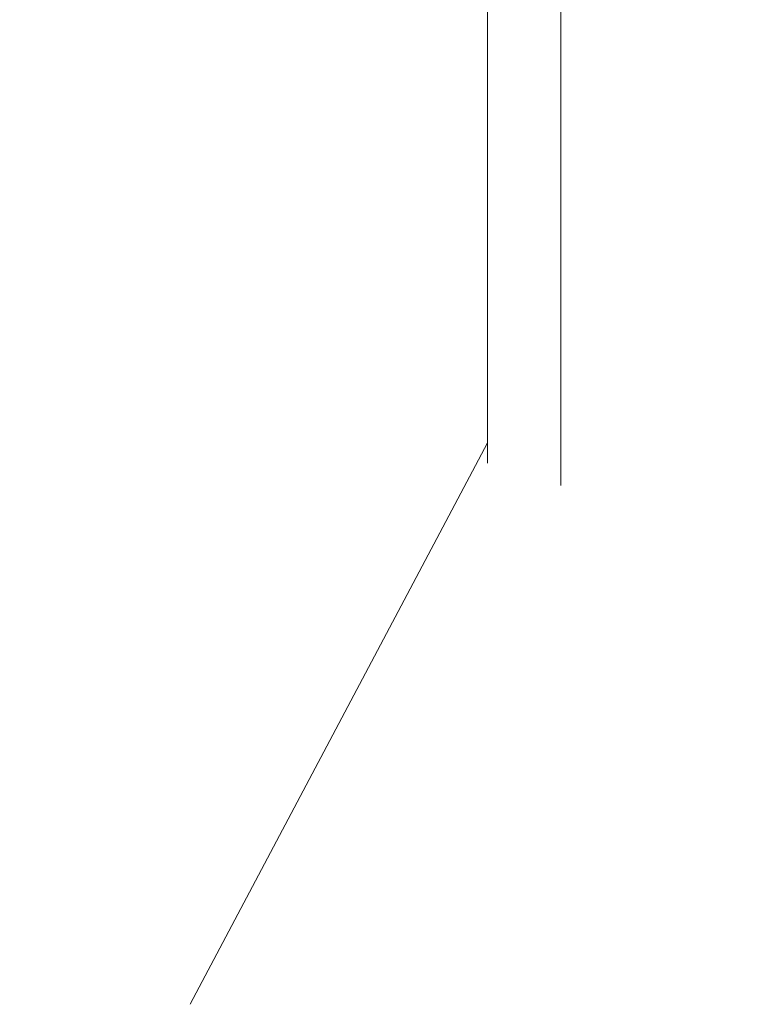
# Model space of a CAD drawing. Header units: millimetres. Extents: x -2220 to 52371, y -4077 to 6953.
# Tile 161 of 256: x 17552 to 17943, y -3983 to -3455. Entities that reach past the tile are written whole.
import ezdxf

# ---------------------------------------------------------------- set-up
doc = ezdxf.new("R2010")
doc.units = ezdxf.units.MM
doc.header["$MEASUREMENT"] = 0
doc.linetypes.add('Wipeout_Contour', pattern=[1000, 0, -1000])
doc.layers.add('Nuevo_12_FAÇ_Façana', color=7, linetype='Continuous')
doc.layers.add('Nuevo_Puertas Archicad', color=7, linetype='Continuous')
doc.layers.add('Nuevo_12_FAÇ_Façana_Pluma_Nº__47', color=7, linetype='Continuous', lineweight=20)
doc.layers.add('Nuevo_Puertas Archicad_Pluma_Nº__1', color=7, linetype='Continuous', lineweight=5)

# ---------------------------------------------------------------- blocks, each defined once
blk = doc.blocks.new('Elem Sección_57_1')
at = {"color": 254, "linetype": 'Wipeout_Contour', "lineweight": 0, "ltscale": 72161.854816}
blk.add_wipeout([(17275.84, -3715.63), (17288.64, -3719.55), (18325.26, -1763.55), (18312.46, -1759.62)], dxfattribs=at).dxf.layer = 'Nuevo_12_FAÇ_Façana'
at = {"color": 254, "linetype": 'Wipeout_Contour', "lineweight": 0, "ltscale": 72108.966522}
blk.add_wipeout([(17263.05, -3711.7), (17275.84, -3715.63), (18312.46, -1759.62), (18299.67, -1755.69)], dxfattribs=at).dxf.layer = 'Nuevo_12_FAÇ_Façana'
at = {"color": 254, "linetype": 'Wipeout_Contour', "lineweight": 0, "ltscale": 72224.914872}
blk.add_wipeout([(17294.54, -3721.37), (17300.45, -3723.18), (18337.07, -1767.17), (18331.16, -1765.36)], dxfattribs=at).dxf.layer = 'Nuevo_12_FAÇ_Façana'
at = {"layer": 'Nuevo_12_FAÇ_Façana_Pluma_Nº__47', "color": 7, "linetype": 'Continuous', "lineweight": 20}
blk.add_line((17802.7, -3682.1), (17643.21, -3983.04), dxfattribs=at)
blk = doc.blocks.new('Elem Sección_58_1')
at = {"layer": 'Nuevo_Puertas Archicad_Pluma_Nº__1', "color": 7, "linetype": 'Continuous', "lineweight": 5}
for p, q in [((17802.7, -2786.27), (17802.7, -3692.9)), ((17842.06, -2798.35), (17842.06, -3704.98))]:
    blk.add_line(p, q, dxfattribs=at)

msp = doc.modelspace()

# ---------------------------------------------------------------- block references
at = {"layer": 'Nuevo_12_FAÇ_Façana', "lineweight": 0}
msp.add_blockref('Elem Sección_57_1', (0, 0), dxfattribs=at)

# ---------------------------------------------------------------- next in the draw order: block references
at = {"layer": 'Nuevo_Puertas Archicad', "lineweight": 0}
msp.add_blockref('Elem Sección_58_1', (0, 0), dxfattribs=at)

doc.saveas('drawing.dxf')
